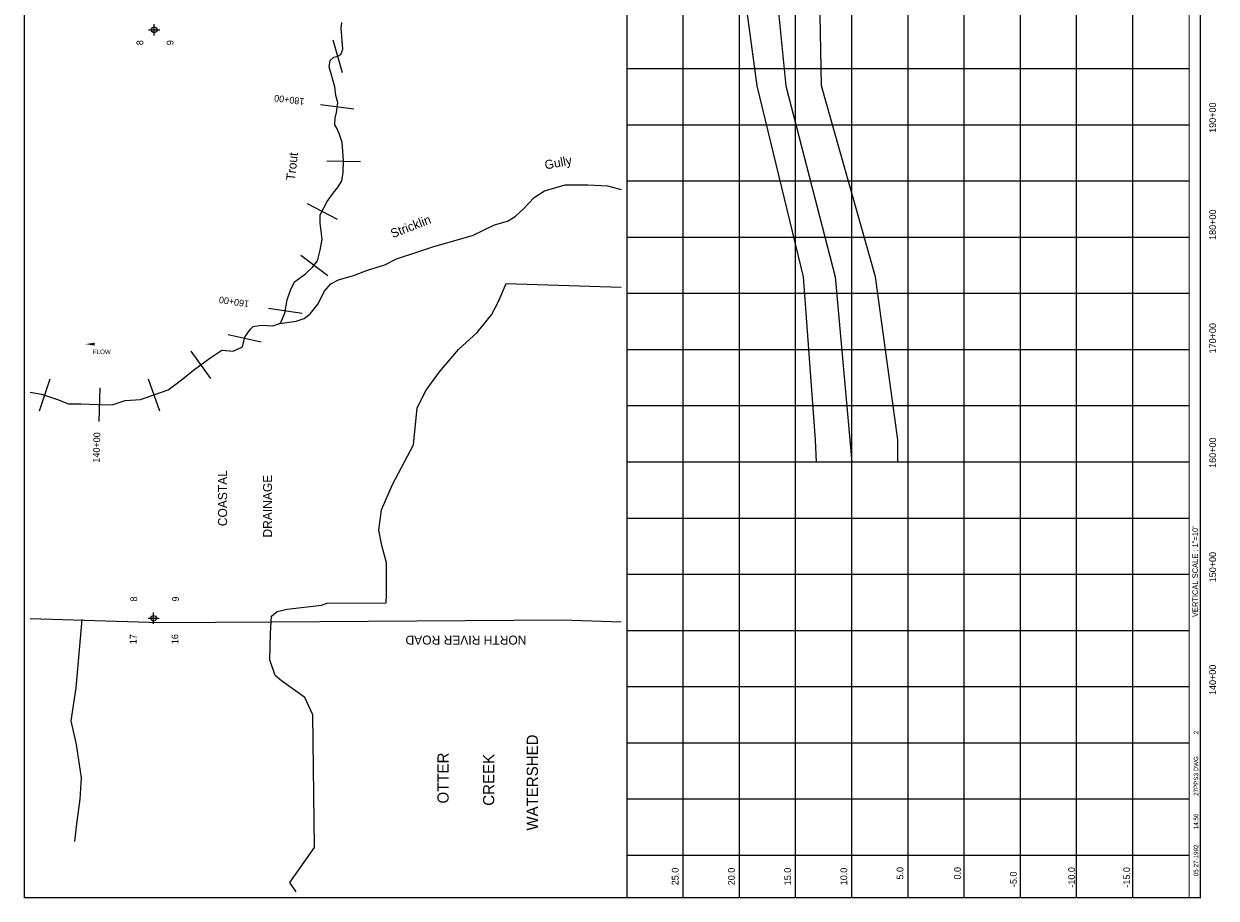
# Model space of a CAD drawing. Extents: x 260650 to 271409, y 872816 to 888826.
# Tile 1 of 2: x 260650 to 271256, y 872816 to 880597. Entities that reach past the tile are written whole.
import ezdxf
from ezdxf.enums import TextEntityAlignment as Align

# ---------------------------------------------------------------- set-up
doc = ezdxf.new("R2010")
doc.units = 0
doc.header["$LTSCALE"] = 800
doc.header["$PDMODE"] = 34
doc.header["$PDSIZE"] = 50
doc.linetypes.add('DASHED', pattern=[0])
doc.linetypes.add('STREAM', pattern=[0])
doc.layers.get('0').update_dxf_attribs({"linetype": 'CONTINUOUS'})
for name, color, linetype in [('BORDER', 1, 'CONTINUOUS'), ('EXISTING', 7, 'CONTINUOUS'), ('GRID', 2, 'CONTINUOUS'), ('MAJROADS', 9, 'CONTINUOUS'), ('MINROADS', 7, 'CONTINUOUS'), ('PROPOSED', 7, 'CONTINUOUS'), ('SEC', 2, 'CONTINUOUS'), ('STATIONS', 7, 'CONTINUOUS'), ('TEXT', 7, 'CONTINUOUS'), ('TRUNKS', 5, 'STREAM'), ('WATER', 4, 'CONTINUOUS'), ('WSHEDS', 3, 'CONTINUOUS')]:
    doc.layers.add(name, color=color, linetype=linetype)

# ---------------------------------------------------------------- blocks, each defined once
blk = doc.blocks.new('LOGON')
at = {"color": 0}
blk.add_attdef('DATE', text='', height=1, dxfattribs=at).set_placement((-1.87, 1.76), align=Align.RIGHT)
for tag, p in [('TIME', (1.56, 1.76)), ('DRAWING', (8.97, 1.76)), ('OPERATOR', (22.66, 1.76))]:
    blk.add_attdef(tag, p, '', height=1, dxfattribs=at)
blk = doc.blocks.new('FLARROW')
at = {"color": 0}
blk.add_lwpolyline([(-0.28, 0.019, 0, 0.05, 0), (-0.112, 0.019, 0, 0, -0.087559), (-0.012, 0.001, 0, 0, 0.245722), (0.075, 0.013, 0, 0, -0.309425), (0.212, 0.015, 0, 0, 0), (0.278, 0.013, 0, 0, 0)], format="xyseb", dxfattribs=at)
blk.add_text('FLOW', height=0.08, dxfattribs=at).set_placement((0.015, -0.157), align=Align.CENTER)

msp = doc.modelspace()

# ---------------------------------------------------------------- linework, layer by layer
at = {"layer": 'BORDER', "color": 0, "const_width": 10}
msp.add_lwpolyline([(271115, 872821), (271115, 888821), (260655, 888821), (260655, 872821)], close=True, dxfattribs=at)
for points in [[(266015, 872821), (266015, 888821)], [(271015, 872821), (271015, 888821)]]:
    msp.add_lwpolyline(points, dxfattribs=at)
at = {"layer": 'EXISTING', "color": 0}
for points in [[(267701, 876696), (267691, 876896), (267586, 878346), (267174, 880046), (267025, 881146), (266962, 882496), (266826, 884596), (266610, 886096)], [(266777, 886096), (266901, 884596), (267178, 882496), (267319, 881146), (267428, 880046), (267866, 878346), (267998, 876896), (268015, 876696)]]:
    msp.add_lwpolyline(points, dxfattribs=at)
at = {"layer": 'EXISTING', "color": 0, "linetype": 'DASHED'}
msp.add_lwpolyline([(268425, 876696), (268425, 876896), (268225, 878346), (267745, 880046), (267725, 881146), (267515, 882496), (267315, 884596), (267065, 886096)], dxfattribs=at)
at = {"layer": 'GRID', "color": 0}
for points in [[(266515, 872821), (266515, 888821)], [(267015, 872821), (267015, 888821)], [(267515, 872821), (267515, 888821)], [(268015, 872821), (268015, 888821)], [(268515, 872821), (268515, 888821)], [(269015, 872821), (269015, 888821)], [(269515, 872821), (269515, 888821)], [(270015, 872821), (270015, 888821)], [(270515, 872821), (270515, 888821)], [(271015, 880196), (266015, 880196)], [(271015, 879696), (266015, 879696)], [(271015, 879196), (266015, 879196)], [(271015, 878696), (266015, 878696)], [(271015, 878196), (266015, 878196)], [(271015, 877696), (266015, 877696)], [(271015, 877196), (266015, 877196)], [(271015, 876696), (266015, 876696)], [(271015, 876196), (266015, 876196)], [(271015, 875696), (266015, 875696)], [(271015, 875196), (266015, 875196)], [(271015, 874696), (266015, 874696)], [(271015, 874196), (266015, 874196)], [(271015, 873696), (266015, 873696)], [(271015, 873196), (266015, 873196)]]:
    msp.add_lwpolyline(points, dxfattribs=at)
at = {"layer": 'MAJROADS', "color": 0}
for points in [[(262849, 875273), (261861, 875267), (260706, 875301)], [(265965, 875271), (265439, 875290), (262849, 875273)]]:
    msp.add_lwpolyline(points, dxfattribs=at)
at = {"layer": 'MINROADS', "color": 0}
msp.add_lwpolyline([(261166, 875297), (261112, 874687), (261069, 874394), (261116, 874184), (261160, 873887), (261147, 873697), (261119, 873478), (261102, 873321)], dxfattribs=at)
at = {"layer": 'PROPOSED', "color": 0}
for points in [[(267701, 876696), (267691, 876896), (267586, 878346), (267174, 880046), (267025, 881146), (266962, 882496), (266826, 884596), (266610, 886096)], [(266777, 886096), (266901, 884596), (267178, 882496), (267319, 881146), (267428, 880046), (267866, 878346), (267998, 876896), (268015, 876696)]]:
    msp.add_lwpolyline(points, dxfattribs=at)
at = {"layer": 'PROPOSED', "color": 0, "linetype": 'DASHED'}
msp.add_lwpolyline([(268425, 876696), (268425, 876896), (268225, 878346), (267745, 880046), (267725, 881146), (267515, 882496), (267315, 884596), (267065, 886096)], dxfattribs=at)
at = {"layer": 'SEC', "color": 0}
for p in [(261809, 880543), (261805, 875307)]:
    msp.add_point(p, dxfattribs=at)
at = {"layer": 'STATIONS', "color": 0}
for p, q in [((263400, 880453), (263482, 880165)), ((263288, 879878), (263586, 879841)), ((263344, 879378), (263644, 879371)), ((263170, 878997), (263436, 878858)), ((263114, 878538), (263353, 878357)), ((262828, 878068), (263125, 878022)), ((262468, 877833), (262760, 877766)), ((262135, 877684), (262312, 877442)), ((260881, 877434), (260788, 877149)), ((261757, 877437), (261857, 877154)), ((261325, 877358), (261317, 877058))]:
    msp.add_line(p, q, dxfattribs=at)
at = {"layer": 'TRUNKS', "color": 0}
for points in [[(260706, 877318), (260806, 877300), (260951, 877253), (261048, 877215), (261160, 877215), (261308, 877209), (261437, 877205), (261551, 877244), (261687, 877253), (261934, 877341), (262049, 877425), (262159, 877516), (262306, 877623), (262412, 877693), (262513, 877685), (262596, 877723), (262616, 877809), (262664, 877878), (262691, 877903), (262765, 877915), (262866, 877908), (262934, 877932), (262973, 878023), (262992, 878142), (263022, 878227), (263059, 878302), (263155, 878371), (263222, 878433), (263263, 878487), (263287, 878584), (263305, 878680), (263287, 878822), (263287, 878896), (263349, 879015), (263403, 879090), (263446, 879145), (263478, 879201), (263491, 879273), (263494, 879384), (263481, 879540), (263458, 879612), (263438, 879661), (263417, 879698), (263419, 879757), (263431, 879807), (263442, 879896), (263426, 879960), (263417, 880035), (263367, 880215), (263375, 880271), (263407, 880299), (263442, 880309), (263471, 880323), (263487, 880371), (263472, 880559), (263478, 880609)], [(262926, 877929), (263072, 877952), (263145, 877974), (263196, 878017), (263268, 878104), (263321, 878214), (263380, 878283), (263448, 878320), (263582, 878356), (263717, 878407), (263862, 878451), (263966, 878505), (264145, 878564), (264297, 878614), (264642, 878714), (264836, 878807), (264953, 878841), (265020, 878881), (265091, 878949), (265190, 879051), (265283, 879112), (265466, 879164), (265667, 879165), (265841, 879154), (265965, 879123)]]:
    msp.add_lwpolyline(points, dxfattribs=at)
at = {"layer": 'WSHEDS', "color": 0}
msp.add_lwpolyline([(263074, 872872), (263015, 872957), (263236, 873268), (263220, 874447), (263151, 874602), (262942, 874749), (262887, 874799), (262839, 874937), (262844, 875174), (262852, 875326), (262904, 875367), (262993, 875387), (263298, 875424), (263349, 875442), (263873, 875444), (263875, 875515), (263875, 875801), (263834, 875954), (263809, 876092), (263833, 876272), (263929, 876496), (264117, 876851), (264148, 877179), (264230, 877338), (264347, 877499), (264516, 877699), (264682, 877851), (264809, 878007), (264868, 878119), (264941, 878285), (265965, 878252)], dxfattribs=at)

# ---------------------------------------------------------------- block references
at = {"layer": 'TEXT', "color": 0, "xscale": 40, "yscale": 40, "zscale": 40, "rotation": 90}
msp.add_blockref('LOGON', (271167, 873368), dxfattribs=at).add_auto_attribs({'DATE': '05-27-1992', 'TIME': '14:56', 'OPERATOR': '2', 'DRAWING': '27PPS3.DWG'})
at = {"layer": 'TRUNKS', "color": 0, "xscale": 500, "yscale": 500, "zscale": 500}
msp.add_blockref('FLARROW', (261336, 877737), dxfattribs=at)

# ---------------------------------------------------------------- texts
at = {"layer": 'STATIONS', "color": 0}
for s, rotation, p in [('180+00', 172.9166, (263015, 879950)), ('160+00', 171.2356, (262524, 878152)), ('140+00', 88.4888, (261327, 876826))]:
    msp.add_text(s, height=60, rotation=rotation, dxfattribs=at).set_placement(p, align=Align.CENTER)
at = {"layer": 'TEXT', "color": 0}
for s, height, rotation, p in [('8', 60, 90, (261712, 880429)), ('9', 60, 90, (261981, 880429)), ('190+00', 60, 90, (271255, 879762)), ('180+00', 60, 90, (271255, 878809)), ('170+00', 60, 90, (271255, 877799)), ('160+00', 60, 90, (271255, 876780)), ('150+00', 60, 90, (271255, 875762)), ('8', 60, 90, (261658, 875478)), ('9', 60, 90, (262029, 875478)), ('17', 60, 90, (261653, 875121)), ('16', 60, 90, (262024, 875121)), ('NORTH RIVER ROAD', 80, 180, (264583, 875153)), ('140+00', 60, 90, (271255, 874759)), ('WATERSHED', 100, 90, (265223, 873845)), ('OTTER', 100, 90, (264429, 873885)), ('CREEK', 100, 90, (264835, 873869)), ('-10.0', 60, 90, (270000, 873001)), ('-15.0', 60, 90, (270490, 873001))]:
    msp.add_text(s, height=height, rotation=rotation, dxfattribs=at).set_placement(p, align=Align.CENTER)
for s, height, p in [('COASTAL', 80, (262458, 876126)), ('DRAINAGE', 80, (262858, 876025)), ('VERTICAL SCALE : 1"=10\'', 50, (271094, 875317)), ('25.0', 60, (266474, 872931)), ('20.0', 60, (266974, 872931)), ('15.0', 60, (267474, 872931)), ('10.0', 60, (267974, 872931)), ('5.0', 60, (268474, 872982)), ('0.0', 60, (268985, 872982)), ('-5.0', 60, (269482, 872915))]:
    msp.add_text(s, height=height, rotation=90, dxfattribs=at).set_placement(p)
at = {"layer": 'WATER', "color": 0}
for s, rotation, p in [('Trout', 83.8572, (263062, 879199)), ('Gully', 10.8069, (265291, 879300)), ('Stricklin', 21.1026, (263931, 878689))]:
    msp.add_text(s, height=80, rotation=rotation, dxfattribs=at).set_placement(p)

doc.saveas('drawing.dxf')
